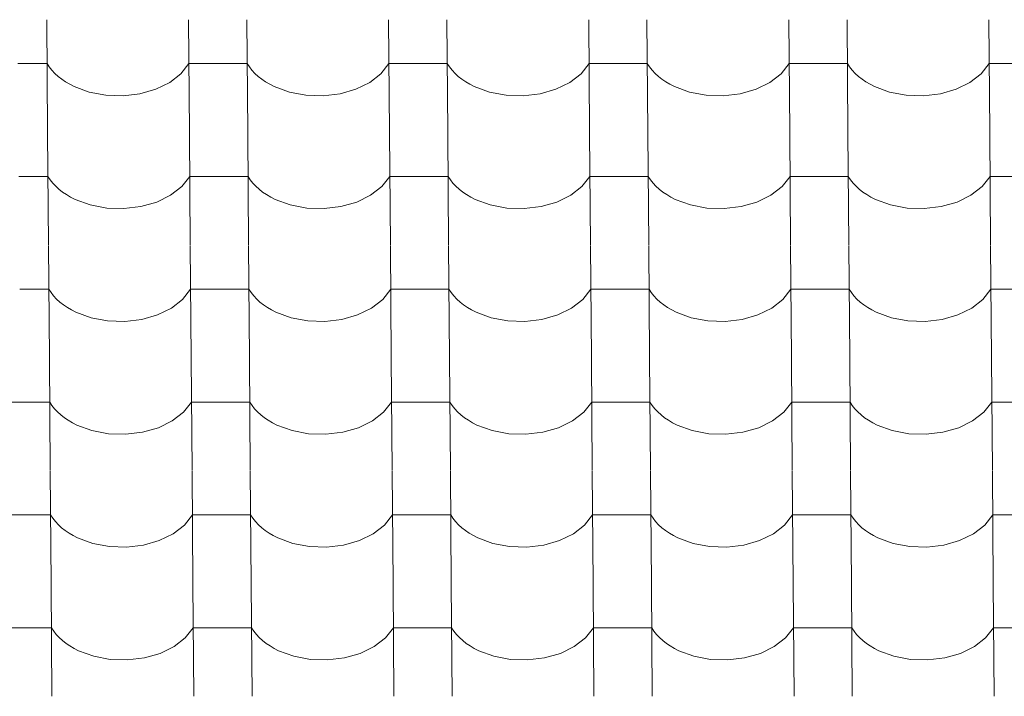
# Model space of a CAD drawing. Header units: millimetres. Extents: x -27785 to 104762, y -947 to 11132.
# Tile 12 of 146: x -19891 to -19079, y 8806 to 9363. Entities that reach past the tile are written whole.
import ezdxf

# ---------------------------------------------------------------- set-up
doc = ezdxf.new("R2010")
doc.units = ezdxf.units.MM
doc.header["$MEASUREMENT"] = 0
doc.layers.add('POHLED JIŽNÍ_1_Bourané_Výplně - Povrchové', color=7, linetype='Continuous')
doc.layers.add('POHLED JIŽNÍ_1_Konstrukce - nosné', color=7, linetype='Continuous')

# ---------------------------------------------------------------- blocks, each defined once
blk = doc.blocks.new('*X2', base_point=(-29303.7, -27473.93))
at = {"layer": 'POHLED JIŽNÍ_1_Bourané_Výplně - Povrchové', "color": 7, "linetype": 'Continuous', "lineweight": 13}
for p, q in [((-19868.79, 9363.33), (-19868.07, 9270.66)), ((-19751.83, 9363.33), (-19751.11, 9270.66)), ((-19703.79, 9363.33), (-19703.07, 9270.66)), ((-19586.83, 9363.33), (-19586.11, 9270.66)), ((-19538.8, 9363.33), (-19538.08, 9270.66)), ((-19421.84, 9363.33), (-19421.12, 9270.66)), ((-19373.8, 9363.33), (-19373.08, 9270.66)), ((-19256.84, 9363.33), (-19256.12, 9270.66)), ((-19208.81, 9363.33), (-19208.09, 9270.66)), ((-19091.85, 9363.33), (-19091.12, 9270.66)), ((-19868.51, 9327.18), (-19892.53, 9327.18)), ((-19868.51, 9327.18), (-19866.66, 9324.38)), ((-19866.66, 9324.38), (-19864.52, 9321.69)), ((-19864.52, 9321.69), (-19862.09, 9319.1)), ((-19758.15, 9318.79), (-19751.55, 9327.18)), ((-19727.53, 9327.18), (-19751.55, 9327.18)), ((-19703.51, 9327.18), (-19727.53, 9327.18)), ((-19703.51, 9327.18), (-19701.67, 9324.38)), ((-19701.67, 9324.38), (-19699.53, 9321.69)), ((-19699.53, 9321.69), (-19697.1, 9319.1)), ((-19593.15, 9318.79), (-19586.55, 9327.18)), ((-19562.53, 9327.18), (-19586.55, 9327.18)), ((-19538.52, 9327.18), (-19562.53, 9327.18)), ((-19538.52, 9327.18), (-19536.67, 9324.38)), ((-19536.67, 9324.38), (-19534.53, 9321.69)), ((-19534.53, 9321.69), (-19532.1, 9319.1)), ((-19428.16, 9318.79), (-19421.56, 9327.18)), ((-19397.54, 9327.18), (-19421.56, 9327.18)), ((-19373.52, 9327.18), (-19397.54, 9327.18)), ((-19373.52, 9327.18), (-19371.68, 9324.38)), ((-19371.68, 9324.38), (-19369.53, 9321.69)), ((-19369.53, 9321.69), (-19367.11, 9319.1)), ((-19263.16, 9318.79), (-19256.56, 9327.18)), ((-19232.54, 9327.18), (-19256.56, 9327.18)), ((-19208.53, 9327.18), (-19232.54, 9327.18)), ((-19208.53, 9327.18), (-19206.68, 9324.38)), ((-19206.68, 9324.38), (-19204.54, 9321.69)), ((-19204.54, 9321.69), (-19202.11, 9319.1)), ((-19098.17, 9318.79), (-19091.56, 9327.18)), ((-19067.55, 9327.18), (-19091.56, 9327.18)), ((-19862.09, 9319.1), (-19859.39, 9316.64)), ((-19859.39, 9316.64), (-19856.43, 9314.31)), ((-19856.43, 9314.31), (-19853.23, 9312.13)), ((-19767.4, 9311.62), (-19758.15, 9318.79)), ((-19697.1, 9319.1), (-19694.4, 9316.64)), ((-19694.4, 9316.64), (-19691.44, 9314.31)), ((-19691.44, 9314.31), (-19688.24, 9312.13)), ((-19602.41, 9311.62), (-19593.15, 9318.79)), ((-19532.1, 9319.1), (-19529.4, 9316.64)), ((-19529.4, 9316.64), (-19526.44, 9314.31)), ((-19526.44, 9314.31), (-19523.24, 9312.13)), ((-19437.41, 9311.62), (-19428.16, 9318.79)), ((-19367.11, 9319.1), (-19364.41, 9316.64)), ((-19364.41, 9316.64), (-19361.45, 9314.31)), ((-19361.45, 9314.31), (-19358.25, 9312.13)), ((-19272.42, 9311.62), (-19263.16, 9318.79)), ((-19202.11, 9319.1), (-19199.41, 9316.64)), ((-19199.41, 9316.64), (-19196.45, 9314.31)), ((-19196.45, 9314.31), (-19193.25, 9312.13)), ((-19107.42, 9311.62), (-19098.17, 9318.79)), ((-19853.23, 9312.13), (-19849.81, 9310.11)), ((-19849.81, 9310.11), (-19846.17, 9308.26)), ((-19846.17, 9308.26), (-19833.69, 9303.69)), ((-19791.87, 9302.3), (-19778.84, 9306.03)), ((-19778.84, 9306.03), (-19767.4, 9311.62)), ((-19688.24, 9312.13), (-19684.81, 9310.11)), ((-19684.81, 9310.11), (-19681.17, 9308.26)), ((-19681.17, 9308.26), (-19668.69, 9303.69)), ((-19626.87, 9302.3), (-19613.84, 9306.03)), ((-19613.84, 9306.03), (-19602.41, 9311.62)), ((-19523.24, 9312.13), (-19519.81, 9310.11)), ((-19519.81, 9310.11), (-19516.18, 9308.26)), ((-19516.18, 9308.26), (-19503.7, 9303.69)), ((-19461.88, 9302.3), (-19448.85, 9306.03)), ((-19448.85, 9306.03), (-19437.41, 9311.62)), ((-19358.25, 9312.13), (-19354.82, 9310.11)), ((-19354.82, 9310.11), (-19351.18, 9308.26)), ((-19351.18, 9308.26), (-19338.7, 9303.69)), ((-19296.88, 9302.3), (-19283.85, 9306.03)), ((-19283.85, 9306.03), (-19272.42, 9311.62)), ((-19193.25, 9312.13), (-19189.82, 9310.11)), ((-19189.82, 9310.11), (-19186.19, 9308.26)), ((-19186.19, 9308.26), (-19173.71, 9303.69)), ((-19131.88, 9302.3), (-19118.85, 9306.03)), ((-19118.85, 9306.03), (-19107.42, 9311.62)), ((-19833.69, 9303.69), (-19820.01, 9301.1)), ((-19820.01, 9301.1), (-19805.83, 9300.63)), ((-19805.83, 9300.63), (-19791.87, 9302.3)), ((-19668.69, 9303.69), (-19655.02, 9301.1)), ((-19655.02, 9301.1), (-19640.83, 9300.63)), ((-19640.83, 9300.63), (-19626.87, 9302.3)), ((-19503.7, 9303.69), (-19490.02, 9301.1)), ((-19490.02, 9301.1), (-19475.84, 9300.63)), ((-19475.84, 9300.63), (-19461.88, 9302.3)), ((-19338.7, 9303.69), (-19325.02, 9301.1)), ((-19325.02, 9301.1), (-19310.84, 9300.63)), ((-19310.84, 9300.63), (-19296.88, 9302.3)), ((-19173.71, 9303.69), (-19160.03, 9301.1)), ((-19160.03, 9301.1), (-19145.85, 9300.63)), ((-19145.85, 9300.63), (-19131.88, 9302.3)), ((-19868.07, 9270.32), (-19867.35, 9177.65)), ((-19751.11, 9270.32), (-19750.38, 9177.65)), ((-19703.07, 9270.32), (-19702.35, 9177.65)), ((-19586.11, 9270.32), (-19585.39, 9177.65)), ((-19538.08, 9270.32), (-19537.35, 9177.65)), ((-19421.11, 9270.32), (-19420.39, 9177.65)), ((-19373.08, 9270.32), (-19372.36, 9177.65)), ((-19256.12, 9270.32), (-19255.4, 9177.65)), ((-19208.08, 9270.32), (-19207.36, 9177.65)), ((-19091.12, 9270.32), (-19090.4, 9177.65)), ((-19867.79, 9234.17), (-19891.8, 9234.17)), ((-19867.79, 9234.17), (-19865.94, 9231.37)), ((-19757.43, 9225.78), (-19750.82, 9234.17)), ((-19726.81, 9234.17), (-19750.82, 9234.17)), ((-19702.79, 9234.17), (-19726.81, 9234.17)), ((-19702.79, 9234.17), (-19700.94, 9231.37)), ((-19592.43, 9225.78), (-19585.83, 9234.17)), ((-19561.81, 9234.17), (-19585.83, 9234.17)), ((-19537.79, 9234.17), (-19561.81, 9234.17)), ((-19537.79, 9234.17), (-19535.95, 9231.37)), ((-19427.43, 9225.78), (-19420.83, 9234.17)), ((-19396.82, 9234.17), (-19420.83, 9234.17)), ((-19372.8, 9234.17), (-19396.82, 9234.17)), ((-19372.8, 9234.17), (-19370.95, 9231.37)), ((-19262.44, 9225.78), (-19255.84, 9234.17)), ((-19231.82, 9234.17), (-19255.84, 9234.17)), ((-19207.8, 9234.17), (-19231.82, 9234.17)), ((-19207.8, 9234.17), (-19205.96, 9231.37)), ((-19097.44, 9225.78), (-19090.84, 9234.17)), ((-19066.82, 9234.17), (-19090.84, 9234.17)), ((-19865.94, 9231.37), (-19863.8, 9228.68)), ((-19863.8, 9228.68), (-19861.37, 9226.09)), ((-19861.37, 9226.09), (-19858.67, 9223.63)), ((-19766.68, 9218.61), (-19757.43, 9225.78)), ((-19700.94, 9231.37), (-19698.8, 9228.68)), ((-19698.8, 9228.68), (-19696.37, 9226.09)), ((-19696.37, 9226.09), (-19693.67, 9223.63)), ((-19601.68, 9218.61), (-19592.43, 9225.78)), ((-19535.95, 9231.37), (-19533.81, 9228.68)), ((-19533.81, 9228.68), (-19531.38, 9226.09)), ((-19531.38, 9226.09), (-19528.68, 9223.63)), ((-19436.69, 9218.61), (-19427.43, 9225.78)), ((-19370.95, 9231.37), (-19368.81, 9228.68)), ((-19368.81, 9228.68), (-19366.38, 9226.09)), ((-19366.38, 9226.09), (-19363.68, 9223.63)), ((-19271.69, 9218.61), (-19262.44, 9225.78)), ((-19205.96, 9231.37), (-19203.81, 9228.68)), ((-19203.81, 9228.68), (-19201.39, 9226.09)), ((-19201.39, 9226.09), (-19198.69, 9223.63)), ((-19106.7, 9218.61), (-19097.44, 9225.78)), ((-19858.67, 9223.63), (-19855.71, 9221.3)), ((-19855.71, 9221.3), (-19852.51, 9219.12)), ((-19852.51, 9219.12), (-19849.08, 9217.1)), ((-19849.08, 9217.1), (-19845.45, 9215.25)), ((-19778.11, 9213.02), (-19766.68, 9218.61)), ((-19693.67, 9223.63), (-19690.72, 9221.3)), ((-19690.72, 9221.3), (-19687.51, 9219.12)), ((-19687.51, 9219.12), (-19684.09, 9217.1)), ((-19684.09, 9217.1), (-19680.45, 9215.25)), ((-19613.12, 9213.02), (-19601.68, 9218.61)), ((-19528.68, 9223.63), (-19525.72, 9221.3)), ((-19525.72, 9221.3), (-19522.52, 9219.12)), ((-19522.52, 9219.12), (-19519.09, 9217.1)), ((-19519.09, 9217.1), (-19515.45, 9215.25)), ((-19448.12, 9213.02), (-19436.69, 9218.61)), ((-19363.68, 9223.63), (-19360.72, 9221.3)), ((-19360.72, 9221.3), (-19357.52, 9219.12)), ((-19357.52, 9219.12), (-19354.09, 9217.1)), ((-19354.09, 9217.1), (-19350.46, 9215.25)), ((-19283.13, 9213.02), (-19271.69, 9218.61)), ((-19198.69, 9223.63), (-19195.73, 9221.3)), ((-19195.73, 9221.3), (-19192.53, 9219.12)), ((-19192.53, 9219.12), (-19189.1, 9217.1)), ((-19189.1, 9217.1), (-19185.46, 9215.25)), ((-19118.13, 9213.02), (-19106.7, 9218.61)), ((-19845.45, 9215.25), (-19832.97, 9210.68)), ((-19832.97, 9210.68), (-19819.29, 9208.09)), ((-19819.29, 9208.09), (-19805.11, 9207.62)), ((-19805.11, 9207.62), (-19791.14, 9209.29)), ((-19791.14, 9209.29), (-19778.11, 9213.02)), ((-19680.45, 9215.25), (-19667.97, 9210.68)), ((-19667.97, 9210.68), (-19654.29, 9208.09)), ((-19654.29, 9208.09), (-19640.11, 9207.62)), ((-19640.11, 9207.62), (-19626.15, 9209.29)), ((-19626.15, 9209.29), (-19613.12, 9213.02)), ((-19515.45, 9215.25), (-19502.98, 9210.68)), ((-19502.98, 9210.68), (-19489.3, 9208.09)), ((-19489.3, 9208.09), (-19475.11, 9207.62)), ((-19475.11, 9207.62), (-19461.15, 9209.29)), ((-19461.15, 9209.29), (-19448.12, 9213.02)), ((-19350.46, 9215.25), (-19337.98, 9210.68)), ((-19337.98, 9210.68), (-19324.3, 9208.09)), ((-19324.3, 9208.09), (-19310.12, 9207.62)), ((-19310.12, 9207.62), (-19296.16, 9209.29)), ((-19296.16, 9209.29), (-19283.13, 9213.02)), ((-19185.46, 9215.25), (-19172.98, 9210.68)), ((-19172.98, 9210.68), (-19159.3, 9208.09)), ((-19159.3, 9208.09), (-19145.12, 9207.62)), ((-19145.12, 9207.62), (-19131.16, 9209.29)), ((-19131.16, 9209.29), (-19118.13, 9213.02)), ((-19867.34, 9177.31), (-19866.62, 9084.64)), ((-19750.38, 9177.31), (-19749.66, 9084.64)), ((-19702.35, 9177.31), (-19701.63, 9084.64)), ((-19585.39, 9177.31), (-19584.66, 9084.64)), ((-19537.35, 9177.31), (-19536.63, 9084.64)), ((-19420.39, 9177.31), (-19419.67, 9084.64)), ((-19372.36, 9177.31), (-19371.63, 9084.64)), ((-19255.39, 9177.31), (-19254.67, 9084.64)), ((-19207.36, 9177.31), (-19206.64, 9084.64)), ((-19090.4, 9177.31), (-19089.68, 9084.64)), ((-19867.06, 9141.16), (-19891.08, 9141.16)), ((-19867.06, 9141.16), (-19865.22, 9138.36)), ((-19865.22, 9138.36), (-19863.07, 9135.67)), ((-19863.07, 9135.67), (-19860.65, 9133.08)), ((-19756.7, 9132.77), (-19750.1, 9141.16)), ((-19726.08, 9141.16), (-19750.1, 9141.16)), ((-19702.07, 9141.16), (-19726.08, 9141.16)), ((-19702.07, 9141.16), (-19700.22, 9138.36)), ((-19700.22, 9138.36), (-19698.08, 9135.67)), ((-19698.08, 9135.67), (-19695.65, 9133.08)), ((-19591.71, 9132.77), (-19585.1, 9141.16)), ((-19561.09, 9141.16), (-19585.1, 9141.16)), ((-19537.07, 9141.16), (-19561.09, 9141.16)), ((-19537.07, 9141.16), (-19535.22, 9138.36)), ((-19535.22, 9138.36), (-19533.08, 9135.67)), ((-19533.08, 9135.67), (-19530.65, 9133.08)), ((-19426.71, 9132.77), (-19420.11, 9141.16)), ((-19396.09, 9141.16), (-19420.11, 9141.16)), ((-19372.07, 9141.16), (-19396.09, 9141.16)), ((-19372.07, 9141.16), (-19370.23, 9138.36)), ((-19370.23, 9138.36), (-19368.09, 9135.67)), ((-19368.09, 9135.67), (-19365.66, 9133.08)), ((-19261.72, 9132.77), (-19255.11, 9141.16)), ((-19231.1, 9141.16), (-19255.11, 9141.16)), ((-19207.08, 9141.16), (-19231.1, 9141.16)), ((-19207.08, 9141.16), (-19205.23, 9138.36)), ((-19205.23, 9138.36), (-19203.09, 9135.67)), ((-19203.09, 9135.67), (-19200.66, 9133.08)), ((-19096.72, 9132.77), (-19090.12, 9141.16)), ((-19066.1, 9141.16), (-19090.12, 9141.16)), ((-19860.65, 9133.08), (-19857.95, 9130.62)), ((-19857.95, 9130.62), (-19854.99, 9128.29)), ((-19854.99, 9128.29), (-19851.79, 9126.11)), ((-19765.96, 9125.6), (-19756.7, 9132.77)), ((-19695.65, 9133.08), (-19692.95, 9130.62)), ((-19692.95, 9130.62), (-19689.99, 9128.29)), ((-19689.99, 9128.29), (-19686.79, 9126.11)), ((-19600.96, 9125.6), (-19591.71, 9132.77)), ((-19530.65, 9133.08), (-19527.95, 9130.62)), ((-19527.95, 9130.62), (-19525, 9128.29)), ((-19525, 9128.29), (-19521.79, 9126.11)), ((-19435.97, 9125.6), (-19426.71, 9132.77)), ((-19365.66, 9133.08), (-19362.96, 9130.62)), ((-19362.96, 9130.62), (-19360, 9128.29)), ((-19360, 9128.29), (-19356.8, 9126.11)), ((-19270.97, 9125.6), (-19261.72, 9132.77)), ((-19200.66, 9133.08), (-19197.96, 9130.62)), ((-19197.96, 9130.62), (-19195, 9128.29)), ((-19195, 9128.29), (-19191.8, 9126.11)), ((-19105.97, 9125.6), (-19096.72, 9132.77)), ((-19851.79, 9126.11), (-19848.36, 9124.09)), ((-19848.36, 9124.09), (-19844.72, 9122.24)), ((-19844.72, 9122.24), (-19832.24, 9117.67)), ((-19790.42, 9116.28), (-19777.39, 9120.01)), ((-19777.39, 9120.01), (-19765.96, 9125.6)), ((-19686.79, 9126.11), (-19683.36, 9124.09)), ((-19683.36, 9124.09), (-19679.73, 9122.24)), ((-19679.73, 9122.24), (-19667.25, 9117.67)), ((-19625.42, 9116.28), (-19612.39, 9120.01)), ((-19612.39, 9120.01), (-19600.96, 9125.6)), ((-19521.79, 9126.11), (-19518.37, 9124.09)), ((-19518.37, 9124.09), (-19514.73, 9122.24)), ((-19514.73, 9122.24), (-19502.25, 9117.67)), ((-19460.43, 9116.28), (-19447.4, 9120.01)), ((-19447.4, 9120.01), (-19435.97, 9125.6)), ((-19356.8, 9126.11), (-19353.37, 9124.09)), ((-19353.37, 9124.09), (-19349.73, 9122.24)), ((-19349.73, 9122.24), (-19337.26, 9117.67)), ((-19295.43, 9116.28), (-19282.4, 9120.01)), ((-19282.4, 9120.01), (-19270.97, 9125.6)), ((-19191.8, 9126.11), (-19188.37, 9124.09)), ((-19188.37, 9124.09), (-19184.74, 9122.24)), ((-19184.74, 9122.24), (-19172.26, 9117.67)), ((-19130.44, 9116.28), (-19117.41, 9120.01)), ((-19117.41, 9120.01), (-19105.97, 9125.6)), ((-19832.24, 9117.67), (-19818.56, 9115.08)), ((-19818.56, 9115.08), (-19804.38, 9114.61)), ((-19804.38, 9114.61), (-19790.42, 9116.28)), ((-19667.25, 9117.67), (-19653.57, 9115.08)), ((-19653.57, 9115.08), (-19639.39, 9114.61)), ((-19639.39, 9114.61), (-19625.42, 9116.28)), ((-19502.25, 9117.67), (-19488.57, 9115.08)), ((-19488.57, 9115.08), (-19474.39, 9114.61)), ((-19474.39, 9114.61), (-19460.43, 9116.28)), ((-19337.26, 9117.67), (-19323.58, 9115.08)), ((-19323.58, 9115.08), (-19309.39, 9114.61)), ((-19309.39, 9114.61), (-19295.43, 9116.28)), ((-19172.26, 9117.67), (-19158.58, 9115.08)), ((-19158.58, 9115.08), (-19144.4, 9114.61)), ((-19144.4, 9114.61), (-19130.44, 9116.28)), ((-19866.62, 9084.3), (-19865.9, 8991.63)), ((-19749.66, 9084.3), (-19748.94, 8991.63)), ((-19701.62, 9084.3), (-19700.9, 8991.63)), ((-19584.66, 9084.3), (-19583.94, 8991.63)), ((-19536.63, 9084.3), (-19535.91, 8991.63)), ((-19419.67, 9084.3), (-19418.95, 8991.63)), ((-19371.63, 9084.3), (-19370.91, 8991.63)), ((-19254.67, 9084.3), (-19253.95, 8991.63)), ((-19206.64, 9084.3), (-19205.91, 8991.63)), ((-19089.67, 9084.3), (-19088.95, 8991.63)), ((-19890.36, 9048.15), (-19914.37, 9048.15)), ((-19866.34, 9048.15), (-19890.36, 9048.15)), ((-19866.34, 9048.15), (-19864.49, 9045.36)), ((-19864.49, 9045.36), (-19862.35, 9042.66)), ((-19755.98, 9039.76), (-19749.38, 9048.15)), ((-19725.36, 9048.15), (-19749.38, 9048.15)), ((-19701.34, 9048.15), (-19725.36, 9048.15)), ((-19701.34, 9048.15), (-19699.5, 9045.36)), ((-19699.5, 9045.36), (-19697.35, 9042.66)), ((-19590.98, 9039.76), (-19584.38, 9048.15)), ((-19560.36, 9048.15), (-19584.38, 9048.15)), ((-19536.35, 9048.15), (-19560.36, 9048.15)), ((-19536.35, 9048.15), (-19534.5, 9045.36)), ((-19534.5, 9045.36), (-19532.36, 9042.66)), ((-19425.99, 9039.76), (-19419.38, 9048.15)), ((-19395.37, 9048.15), (-19419.38, 9048.15)), ((-19371.35, 9048.15), (-19395.37, 9048.15)), ((-19371.35, 9048.15), (-19369.5, 9045.36)), ((-19369.5, 9045.36), (-19367.36, 9042.66)), ((-19260.99, 9039.76), (-19254.39, 9048.15)), ((-19230.37, 9048.15), (-19254.39, 9048.15)), ((-19206.35, 9048.15), (-19230.37, 9048.15)), ((-19206.35, 9048.15), (-19204.51, 9045.36)), ((-19204.51, 9045.36), (-19202.37, 9042.66)), ((-19096, 9039.76), (-19089.39, 9048.15)), ((-19065.38, 9048.15), (-19089.39, 9048.15)), ((-19862.35, 9042.66), (-19859.92, 9040.07)), ((-19859.92, 9040.07), (-19857.22, 9037.61)), ((-19857.22, 9037.61), (-19854.26, 9035.28)), ((-19765.23, 9032.59), (-19755.98, 9039.76)), ((-19697.35, 9042.66), (-19694.93, 9040.07)), ((-19694.93, 9040.07), (-19692.23, 9037.61)), ((-19692.23, 9037.61), (-19689.27, 9035.28)), ((-19600.24, 9032.59), (-19590.98, 9039.76)), ((-19532.36, 9042.66), (-19529.93, 9040.07)), ((-19529.93, 9040.07), (-19527.23, 9037.61)), ((-19527.23, 9037.61), (-19524.27, 9035.28)), ((-19435.24, 9032.59), (-19425.99, 9039.76)), ((-19367.36, 9042.66), (-19364.94, 9040.07)), ((-19364.94, 9040.07), (-19362.23, 9037.61)), ((-19362.23, 9037.61), (-19359.28, 9035.28)), ((-19270.25, 9032.59), (-19260.99, 9039.76)), ((-19202.37, 9042.66), (-19199.94, 9040.07)), ((-19199.94, 9040.07), (-19197.24, 9037.61)), ((-19197.24, 9037.61), (-19194.28, 9035.28)), ((-19105.25, 9032.59), (-19096, 9039.76)), ((-19854.26, 9035.28), (-19851.06, 9033.1)), ((-19851.06, 9033.1), (-19847.63, 9031.08)), ((-19847.63, 9031.08), (-19844, 9029.24)), ((-19844, 9029.24), (-19831.52, 9024.66)), ((-19776.67, 9027), (-19765.23, 9032.59)), ((-19689.27, 9035.28), (-19686.07, 9033.1)), ((-19686.07, 9033.1), (-19682.64, 9031.08)), ((-19682.64, 9031.08), (-19679, 9029.24)), ((-19679, 9029.24), (-19666.52, 9024.66)), ((-19611.67, 9027), (-19600.24, 9032.59)), ((-19524.27, 9035.28), (-19521.07, 9033.1)), ((-19521.07, 9033.1), (-19517.64, 9031.08)), ((-19517.64, 9031.08), (-19514.01, 9029.24)), ((-19514.01, 9029.24), (-19501.53, 9024.66)), ((-19446.67, 9027), (-19435.24, 9032.59)), ((-19359.28, 9035.28), (-19356.07, 9033.1)), ((-19356.07, 9033.1), (-19352.65, 9031.08)), ((-19352.65, 9031.08), (-19349.01, 9029.24)), ((-19349.01, 9029.24), (-19336.53, 9024.66)), ((-19281.68, 9027), (-19270.25, 9032.59)), ((-19194.28, 9035.28), (-19191.08, 9033.1)), ((-19191.08, 9033.1), (-19187.65, 9031.08)), ((-19187.65, 9031.08), (-19184.02, 9029.24)), ((-19184.02, 9029.24), (-19171.54, 9024.66)), ((-19116.68, 9027), (-19105.25, 9032.59)), ((-19831.52, 9024.66), (-19817.84, 9022.08)), ((-19817.84, 9022.08), (-19803.66, 9021.6)), ((-19803.66, 9021.6), (-19789.7, 9023.27)), ((-19789.7, 9023.27), (-19776.67, 9027)), ((-19666.52, 9024.66), (-19652.84, 9022.08)), ((-19652.84, 9022.08), (-19638.66, 9021.6)), ((-19638.66, 9021.6), (-19624.7, 9023.27)), ((-19624.7, 9023.27), (-19611.67, 9027)), ((-19501.53, 9024.66), (-19487.85, 9022.08)), ((-19487.85, 9022.08), (-19473.67, 9021.6)), ((-19473.67, 9021.6), (-19459.7, 9023.27)), ((-19459.7, 9023.27), (-19446.67, 9027)), ((-19336.53, 9024.66), (-19322.85, 9022.08)), ((-19322.85, 9022.08), (-19308.67, 9021.6)), ((-19308.67, 9021.6), (-19294.71, 9023.27)), ((-19294.71, 9023.27), (-19281.68, 9027)), ((-19171.54, 9024.66), (-19157.86, 9022.08)), ((-19157.86, 9022.08), (-19143.67, 9021.6)), ((-19143.67, 9021.6), (-19129.71, 9023.27)), ((-19129.71, 9023.27), (-19116.68, 9027)), ((-19865.9, 8991.3), (-19865.18, 8898.62)), ((-19748.93, 8991.3), (-19748.21, 8898.62)), ((-19700.9, 8991.3), (-19700.18, 8898.62)), ((-19583.94, 8991.3), (-19583.22, 8898.62)), ((-19535.9, 8991.3), (-19535.18, 8898.62)), ((-19418.94, 8991.3), (-19418.22, 8898.62)), ((-19370.91, 8991.3), (-19370.19, 8898.62)), ((-19253.95, 8991.3), (-19253.23, 8898.62)), ((-19205.91, 8991.3), (-19205.19, 8898.62)), ((-19088.95, 8991.3), (-19088.23, 8898.62)), ((-19889.63, 8955.14), (-19913.65, 8955.14)), ((-19865.61, 8955.14), (-19889.63, 8955.14)), ((-19865.61, 8955.14), (-19863.77, 8952.35)), ((-19863.77, 8952.35), (-19861.63, 8949.65)), ((-19861.63, 8949.65), (-19859.2, 8947.06)), ((-19755.26, 8946.75), (-19748.65, 8955.14)), ((-19724.64, 8955.14), (-19748.65, 8955.14)), ((-19700.62, 8955.14), (-19724.64, 8955.14)), ((-19700.62, 8955.14), (-19698.77, 8952.35)), ((-19698.77, 8952.35), (-19696.63, 8949.65)), ((-19696.63, 8949.65), (-19694.2, 8947.06)), ((-19590.26, 8946.75), (-19583.66, 8955.14)), ((-19559.64, 8955.14), (-19583.66, 8955.14)), ((-19535.62, 8955.14), (-19559.64, 8955.14)), ((-19535.62, 8955.14), (-19533.78, 8952.35)), ((-19533.78, 8952.35), (-19531.64, 8949.65)), ((-19531.64, 8949.65), (-19529.21, 8947.06)), ((-19425.26, 8946.75), (-19418.66, 8955.14)), ((-19394.64, 8955.14), (-19418.66, 8955.14)), ((-19370.63, 8955.14), (-19394.64, 8955.14)), ((-19370.63, 8955.14), (-19368.78, 8952.35)), ((-19368.78, 8952.35), (-19366.64, 8949.65)), ((-19366.64, 8949.65), (-19364.21, 8947.06)), ((-19260.27, 8946.75), (-19253.67, 8955.14)), ((-19229.65, 8955.14), (-19253.67, 8955.14)), ((-19205.63, 8955.14), (-19229.65, 8955.14)), ((-19205.63, 8955.14), (-19203.79, 8952.35)), ((-19203.79, 8952.35), (-19201.64, 8949.65)), ((-19201.64, 8949.65), (-19199.22, 8947.06)), ((-19095.27, 8946.75), (-19088.67, 8955.14)), ((-19064.65, 8955.14), (-19088.67, 8955.14)), ((-19859.2, 8947.06), (-19856.5, 8944.6)), ((-19856.5, 8944.6), (-19853.54, 8942.27)), ((-19853.54, 8942.27), (-19850.34, 8940.09)), ((-19850.34, 8940.09), (-19846.91, 8938.07)), ((-19764.51, 8939.58), (-19755.26, 8946.75)), ((-19694.2, 8947.06), (-19691.5, 8944.6)), ((-19691.5, 8944.6), (-19688.54, 8942.27)), ((-19688.54, 8942.27), (-19685.34, 8940.09)), ((-19685.34, 8940.09), (-19681.92, 8938.07)), ((-19599.51, 8939.58), (-19590.26, 8946.75)), ((-19529.21, 8947.06), (-19526.51, 8944.6)), ((-19526.51, 8944.6), (-19523.55, 8942.27)), ((-19523.55, 8942.27), (-19520.35, 8940.09)), ((-19520.35, 8940.09), (-19516.92, 8938.07)), ((-19434.52, 8939.58), (-19425.26, 8946.75)), ((-19364.21, 8947.06), (-19361.51, 8944.6)), ((-19361.51, 8944.6), (-19358.55, 8942.27)), ((-19358.55, 8942.27), (-19355.35, 8940.09)), ((-19355.35, 8940.09), (-19351.92, 8938.07)), ((-19269.52, 8939.58), (-19260.27, 8946.75)), ((-19199.22, 8947.06), (-19196.52, 8944.6)), ((-19196.52, 8944.6), (-19193.56, 8942.27)), ((-19193.56, 8942.27), (-19190.35, 8940.09)), ((-19190.35, 8940.09), (-19186.93, 8938.07)), ((-19104.53, 8939.58), (-19095.27, 8946.75)), ((-19846.91, 8938.07), (-19843.28, 8936.23)), ((-19843.28, 8936.23), (-19830.8, 8931.65)), ((-19830.8, 8931.65), (-19817.12, 8929.07)), ((-19788.97, 8930.27), (-19775.94, 8933.99)), ((-19775.94, 8933.99), (-19764.51, 8939.58)), ((-19681.92, 8938.07), (-19678.28, 8936.23)), ((-19678.28, 8936.23), (-19665.8, 8931.65)), ((-19665.8, 8931.65), (-19652.12, 8929.07)), ((-19623.98, 8930.27), (-19610.95, 8933.99)), ((-19610.95, 8933.99), (-19599.51, 8939.58)), ((-19516.92, 8938.07), (-19513.28, 8936.23)), ((-19513.28, 8936.23), (-19500.8, 8931.65)), ((-19500.8, 8931.65), (-19487.13, 8929.07)), ((-19458.98, 8930.27), (-19445.95, 8933.99)), ((-19445.95, 8933.99), (-19434.52, 8939.58)), ((-19351.92, 8938.07), (-19348.29, 8936.23)), ((-19348.29, 8936.23), (-19335.81, 8931.65)), ((-19335.81, 8931.65), (-19322.13, 8929.07)), ((-19293.99, 8930.27), (-19280.96, 8933.99)), ((-19280.96, 8933.99), (-19269.52, 8939.58)), ((-19186.93, 8938.07), (-19183.29, 8936.23)), ((-19183.29, 8936.23), (-19170.81, 8931.65)), ((-19170.81, 8931.65), (-19157.13, 8929.07)), ((-19128.99, 8930.27), (-19115.96, 8933.99)), ((-19115.96, 8933.99), (-19104.53, 8939.58)), ((-19817.12, 8929.07), (-19802.93, 8928.6)), ((-19802.93, 8928.6), (-19788.97, 8930.27)), ((-19652.12, 8929.07), (-19637.94, 8928.6)), ((-19637.94, 8928.6), (-19623.98, 8930.27)), ((-19487.13, 8929.07), (-19472.94, 8928.6)), ((-19472.94, 8928.6), (-19458.98, 8930.27)), ((-19322.13, 8929.07), (-19307.95, 8928.6)), ((-19307.95, 8928.6), (-19293.99, 8930.27)), ((-19157.13, 8929.07), (-19142.95, 8928.6)), ((-19142.95, 8928.6), (-19128.99, 8930.27)), ((-19865.17, 8898.29), (-19864.45, 8805.61)), ((-19748.21, 8898.29), (-19747.49, 8805.61)), ((-19700.18, 8898.29), (-19699.46, 8805.61)), ((-19583.21, 8898.29), (-19582.49, 8805.61)), ((-19535.18, 8898.29), (-19534.46, 8805.61)), ((-19418.22, 8898.29), (-19417.5, 8805.61)), ((-19370.18, 8898.29), (-19369.46, 8805.61)), ((-19253.22, 8898.29), (-19252.5, 8805.61)), ((-19205.19, 8898.29), (-19204.47, 8805.61)), ((-19088.23, 8898.29), (-19087.51, 8805.61)), ((-19888.91, 8862.13), (-19912.93, 8862.13)), ((-19864.89, 8862.13), (-19888.91, 8862.13)), ((-19864.89, 8862.13), (-19863.05, 8859.34)), ((-19863.05, 8859.34), (-19860.9, 8856.64)), ((-19754.53, 8853.74), (-19747.93, 8862.13)), ((-19723.91, 8862.13), (-19747.93, 8862.13)), ((-19699.9, 8862.13), (-19723.91, 8862.13)), ((-19699.9, 8862.13), (-19698.05, 8859.34)), ((-19698.05, 8859.34), (-19695.91, 8856.64)), ((-19589.54, 8853.74), (-19582.93, 8862.13)), ((-19558.92, 8862.13), (-19582.93, 8862.13)), ((-19534.9, 8862.13), (-19558.92, 8862.13)), ((-19534.9, 8862.13), (-19533.05, 8859.34)), ((-19533.05, 8859.34), (-19530.91, 8856.64)), ((-19424.54, 8853.74), (-19417.94, 8862.13)), ((-19393.92, 8862.13), (-19417.94, 8862.13)), ((-19369.9, 8862.13), (-19393.92, 8862.13)), ((-19369.9, 8862.13), (-19368.06, 8859.34)), ((-19368.06, 8859.34), (-19365.92, 8856.64)), ((-19259.54, 8853.74), (-19252.94, 8862.13)), ((-19228.92, 8862.13), (-19252.94, 8862.13)), ((-19204.91, 8862.13), (-19228.92, 8862.13)), ((-19204.91, 8862.13), (-19203.06, 8859.34)), ((-19203.06, 8859.34), (-19200.92, 8856.64)), ((-19094.55, 8853.74), (-19087.95, 8862.13)), ((-19063.93, 8862.13), (-19087.95, 8862.13)), ((-19860.9, 8856.64), (-19858.48, 8854.05)), ((-19858.48, 8854.05), (-19855.78, 8851.59)), ((-19855.78, 8851.59), (-19852.82, 8849.26)), ((-19763.79, 8846.57), (-19754.53, 8853.74)), ((-19695.91, 8856.64), (-19693.48, 8854.05)), ((-19693.48, 8854.05), (-19690.78, 8851.59)), ((-19690.78, 8851.59), (-19687.82, 8849.26)), ((-19598.79, 8846.57), (-19589.54, 8853.74)), ((-19530.91, 8856.64), (-19528.48, 8854.05)), ((-19528.48, 8854.05), (-19525.78, 8851.59)), ((-19525.78, 8851.59), (-19522.82, 8849.26)), ((-19433.79, 8846.57), (-19424.54, 8853.74)), ((-19365.92, 8856.64), (-19363.49, 8854.05)), ((-19363.49, 8854.05), (-19360.79, 8851.59)), ((-19360.79, 8851.59), (-19357.83, 8849.26)), ((-19268.8, 8846.57), (-19259.54, 8853.74)), ((-19200.92, 8856.64), (-19198.49, 8854.05)), ((-19198.49, 8854.05), (-19195.79, 8851.59)), ((-19195.79, 8851.59), (-19192.83, 8849.26)), ((-19103.8, 8846.57), (-19094.55, 8853.74)), ((-19852.82, 8849.26), (-19849.62, 8847.08)), ((-19849.62, 8847.08), (-19846.19, 8845.07)), ((-19846.19, 8845.07), (-19842.55, 8843.22)), ((-19842.55, 8843.22), (-19830.07, 8838.64)), ((-19775.22, 8840.98), (-19763.79, 8846.57)), ((-19687.82, 8849.26), (-19684.62, 8847.08)), ((-19684.62, 8847.08), (-19681.19, 8845.07)), ((-19681.19, 8845.07), (-19677.56, 8843.22)), ((-19677.56, 8843.22), (-19665.08, 8838.64)), ((-19610.22, 8840.98), (-19598.79, 8846.57)), ((-19522.82, 8849.26), (-19519.62, 8847.08)), ((-19519.62, 8847.08), (-19516.2, 8845.07)), ((-19516.2, 8845.07), (-19512.56, 8843.22)), ((-19512.56, 8843.22), (-19500.08, 8838.64)), ((-19445.23, 8840.98), (-19433.79, 8846.57)), ((-19357.83, 8849.26), (-19354.63, 8847.08)), ((-19354.63, 8847.08), (-19351.2, 8845.07)), ((-19351.2, 8845.07), (-19347.56, 8843.22)), ((-19347.56, 8843.22), (-19335.08, 8838.64)), ((-19280.23, 8840.98), (-19268.8, 8846.57)), ((-19192.83, 8849.26), (-19189.63, 8847.08)), ((-19189.63, 8847.08), (-19186.2, 8845.07)), ((-19186.2, 8845.07), (-19182.57, 8843.22)), ((-19182.57, 8843.22), (-19170.09, 8838.64)), ((-19115.24, 8840.98), (-19103.8, 8846.57)), ((-19830.07, 8838.64), (-19816.39, 8836.06)), ((-19816.39, 8836.06), (-19802.21, 8835.59)), ((-19802.21, 8835.59), (-19788.25, 8837.26)), ((-19788.25, 8837.26), (-19775.22, 8840.98)), ((-19665.08, 8838.64), (-19651.4, 8836.06)), ((-19651.4, 8836.06), (-19637.22, 8835.59)), ((-19637.22, 8835.59), (-19623.25, 8837.26)), ((-19623.25, 8837.26), (-19610.22, 8840.98)), ((-19500.08, 8838.64), (-19486.4, 8836.06)), ((-19486.4, 8836.06), (-19472.22, 8835.59)), ((-19472.22, 8835.59), (-19458.26, 8837.26)), ((-19458.26, 8837.26), (-19445.23, 8840.98)), ((-19335.08, 8838.64), (-19321.41, 8836.06)), ((-19321.41, 8836.06), (-19307.22, 8835.59)), ((-19307.22, 8835.59), (-19293.26, 8837.26)), ((-19293.26, 8837.26), (-19280.23, 8840.98)), ((-19170.09, 8838.64), (-19156.41, 8836.06)), ((-19156.41, 8836.06), (-19142.23, 8835.59)), ((-19142.23, 8835.59), (-19128.27, 8837.26)), ((-19128.27, 8837.26), (-19115.24, 8840.98))]:
    blk.add_line(p, q, dxfattribs=at)

msp = doc.modelspace()

# ---------------------------------------------------------------- block references
at = {"layer": 'POHLED JIŽNÍ_1_Konstrukce - nosné', "color": 9, "linetype": 'Continuous', "lineweight": 13}
msp.add_blockref('*X2', (-29303.7, -27473.93), dxfattribs=at)

doc.saveas('drawing.dxf')
